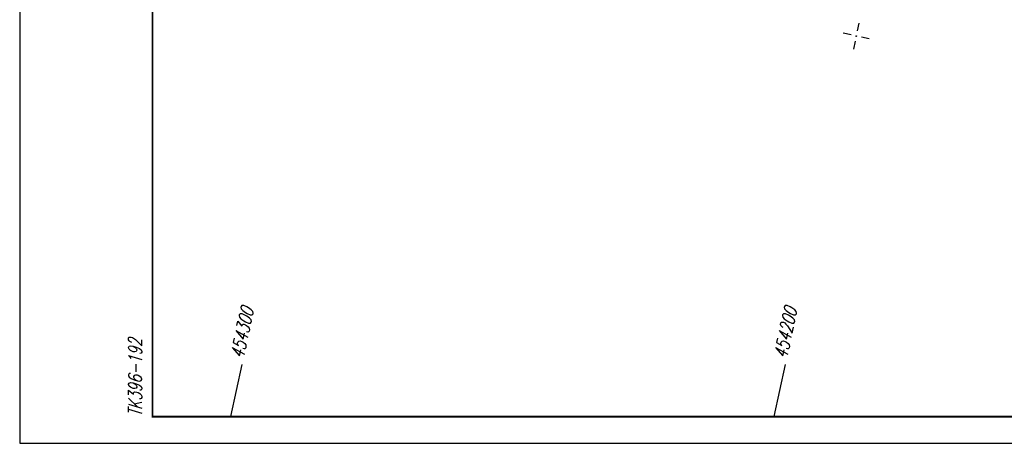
# Model space of a CAD drawing. Extents: x 0 to 1135, y 0 to 420.
# Tile 1 of 77: x 0 to 185, y 0 to 80. Entities that reach past the tile are written whole.
import ezdxf

# ---------------------------------------------------------------- set-up
doc = ezdxf.new("R2010")
doc.units = 0
doc.header["$LTSCALE"] = 2
doc.header["$MEASUREMENT"] = 0
doc.linetypes.add('AUSGEZOGEN', pattern=[0])
doc.layers.get('0').update_dxf_attribs({"color": 8, "linetype": 'AUSGEZOGEN'})
for name, color, linetype in [('FBRTOP', 8, 'AUSGEZOGEN'), ('NETZ', 250, 'AUSGEZOGEN'), ('RAHMEN', 250, 'AUSGEZOGEN')]:
    doc.layers.add(name, color=color, linetype=linetype)
doc.styles.add('ROMANS', font='romans.shx', dxfattribs={"width": 0.8})

# ---------------------------------------------------------------- blocks, each defined once
blk = doc.blocks.new('IKR')
at = {"color": 0}
for p, q in [((0, 1), (0, 2.5)), ((-2.5, 0), (-1, 0)), ((1, 0), (2.5, 0)), ((0, -2.5), (0, -1))]:
    blk.add_line(p, q, dxfattribs=at)
blk.add_circle((0, 0), 0.05, dxfattribs=at)
blk.add_point((0, 0), dxfattribs=at)

msp = doc.modelspace()

# ---------------------------------------------------------------- linework, layer by layer
at = {"layer": 'FBRTOP'}
for points in [[(661.14, 179.11, 0.000001), (685.94, 183.77, 0.000098)], [(439.53, 157.45, -0.00093), (440.96, 156.69, -0.001842), (441.68, 156.31, -0.000702), (443.25, 155.45, 0.000895), (444.48, 154.78, 0.031517), (447.68, 153.29, 0.030859), (451.1, 152.2, 0.030259), (454.59, 151.53, 0.030943), (458.06, 151.31, 0.000875), (468.28, 151.29, 0.000286), (499.49, 151.31, 0.000004), (556.36, 151.37, 0.000067)], [(700.61, 186.53, -0.000002), (715, 189.24, -0.000023)], [(323.99, 279.88, -0.000006), (352.82, 279.88, -0.000191)]]:
    msp.add_lwpolyline(points, format="xyb", dxfattribs=at)
at = {"layer": 'NETZ'}
for p, q in [((39.76, 5.02), (41.87, 14.8)), ((142.06, 5.02), (144.16, 14.8))]:
    msp.add_line(p, q, dxfattribs=at)
at = {"layer": 'RAHMEN'}
for p, q in [((0, 420), (0, 0)), ((0, 0), (950, 0))]:
    msp.add_line(p, q, dxfattribs=at)
at = {"layer": 'RAHMEN', "const_width": 0.35}
msp.add_lwpolyline([(25, 5), (1130, 5), (1130, 415), (25, 415), (25, 5)], dxfattribs=at)

# ---------------------------------------------------------------- block references
at = {"layer": 'NETZ', "rotation": 167.8411}
msp.add_blockref('IKR', (157.48, 76.59), dxfattribs=at)

# ---------------------------------------------------------------- texts
at = {"layer": 'NETZ', "style": 'ROMANS', "oblique": 16.6, "width": 0.75}
for s, p in [('454300', (42.08, 15.77)), ('454200', (144.37, 15.77))]:
    msp.add_text(s, height=2.5, rotation=77.8411, dxfattribs=at).set_placement(p)
at = {"layer": 'RAHMEN', "style": 'ROMANS', "oblique": 16.6, "width": 0.75}
msp.add_text('TK396-192', height=2.5, rotation=90, dxfattribs=at).set_placement((23, 5))

doc.saveas('drawing.dxf')
